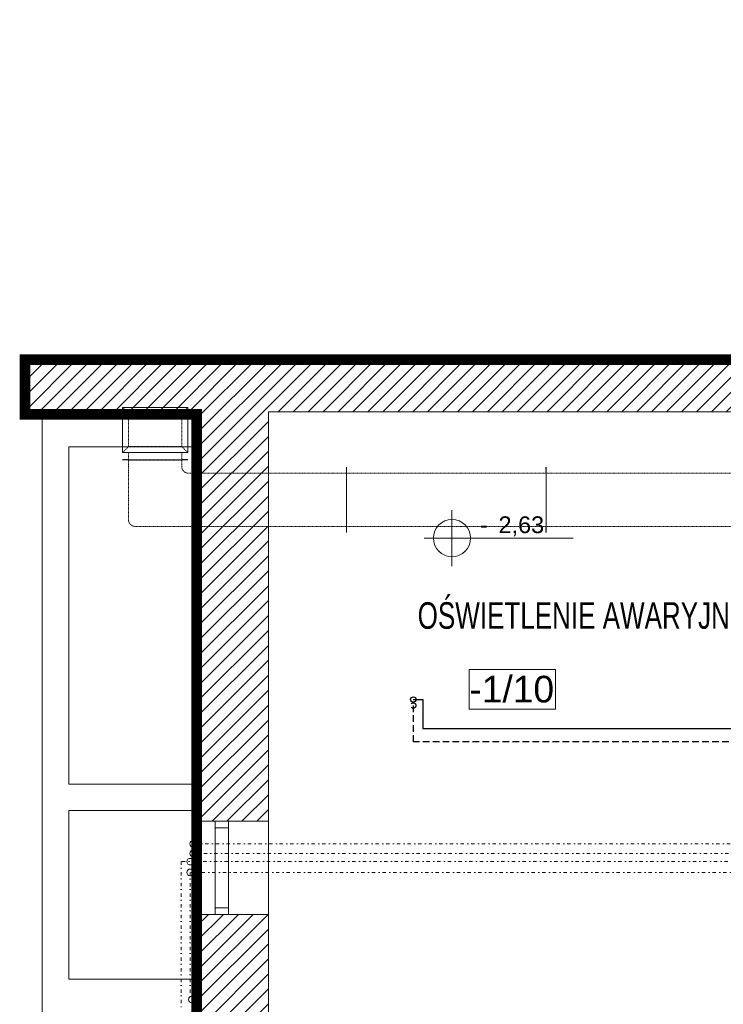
# Model space of a CAD drawing. Header units: millimetres. Extents: x 167773 to 185035, y -114105 to -66770.
# Tile 82 of 114: x 170972 to 171501, y -86630 to -85890. Entities that reach past the tile are written whole.
import ezdxf
from ezdxf.enums import TextEntityAlignment as Align

# ---------------------------------------------------------------- set-up
doc = ezdxf.new("R2010")
doc.units = ezdxf.units.MM
for name, pattern in [('ACAD_ISO03W100', [30, 12, -18]), ('DASHED', [0.75, 0.5, -0.25]), ('PW-WM-SZKOŁA PLASTYCZNA 2018-05-30KN wentylacja kuchni$0$DASHED', [0.75, 0.5, -0.25]), ('PW-WM-SZKOŁA PLASTYCZNA 2018-05-30KN wentylacja kuchni$0$WENT_2', [1.5, 0.5, -1]), ('PW-WM-SZKOŁA PLASTYCZNA 2018-05-30KN wentylacja kuchni$0$WENT_3', [1.6, 0.5, -0.5, 0.1, -0.5])]:
    doc.linetypes.add(name, pattern=pattern)
doc.layers.get('0').update_dxf_attribs({"lineweight": 9})
doc.layers.add('!zakres', color=7, linetype='ACAD_ISO03W100', lineweight=60, true_color=0x8a14ff)
for name, color, linetype, lineweight in [('a-op_text', 7, 'Continuous', 9), ('b-okna', 6, 'Continuous', 9), ('b-widokowa', 7, 'Continuous', 9), ('b-ściany', 2, 'Continuous', 9), ('El_gniazda', 144, 'Continuous', 35), ('h-hatch', 8, 'Continuous', 9), ('i-went_mechaniczna', 100, 'Continuous', 9), ('opis text', 7, 'Continuous', 9), ('PW-WM-SZKOŁA PLASTYCZNA 2018-05-30KN wentylacja kuchni$0$FLUID-C-2', 251, 'Continuous', 9), ('PW-WM-SZKOŁA PLASTYCZNA 2018-05-30KN wentylacja kuchni$0$FLUID-C-2-HID', 251, 'Continuous', 9), ('PW-WM-SZKOŁA PLASTYCZNA 2018-05-30KN wentylacja kuchni$0$TIS_CH_FREON', 251, 'PW-WM-SZKOŁA PLASTYCZNA 2018-05-30KN wentylacja kuchni$0$WENT_3', 9), ('PW-WM-SZKOŁA PLASTYCZNA 2018-05-30KN wentylacja kuchni$0$TIS_CO_POWROT', 251, 'PW-WM-SZKOŁA PLASTYCZNA 2018-05-30KN wentylacja kuchni$0$DASHED', 9), ('PW-WM-SZKOŁA PLASTYCZNA 2018-05-30KN wentylacja kuchni$0$TIS_CO_ZASILANIE', 251, 'Continuous', 9)]:
    doc.layers.add(name, color=color, linetype=linetype, lineweight=lineweight)
doc.styles.add('Arial', font='arial.ttf')
doc.styles.add('PPAB_100', font='arial.ttf', dxfattribs={"height": 18})
doc.styles.add('PPAB_50', font='arial.ttf', dxfattribs={"height": 8})

# ---------------------------------------------------------------- blocks, each defined once
blk = doc.blocks.new('kotapozioma')
for p, q in [((49330.12, 104.43), (49330.12, 134.43)), ((49315.12, 119.43), (49395.12, 119.43))]:
    blk.add_line(p, q)
blk.add_circle((49330.12, 119.43), 10)
at = {"layer": 'opis text', "style": 'PPAB_50'}
for tag, p in [('ZNAK', (49345.12, 119.43)), ('WARTOSC', (49355.12, 119.43))]:
    blk.add_attdef(tag, text='', height=9, dxfattribs=at).set_placement(p, align=Align.BOTTOM_LEFT)
blk = doc.blocks.new('*U398')
at = {"linetype": 'Continuous', "lineweight": -2}
for p, q in [((750, 200), (750, 245)), ((750, -200), (750, 200)), ((750, -245), (750, -200))]:
    blk.add_line(p, q, dxfattribs=at)
at = {"color": 0, "linetype": 'ByBlock', "lineweight": -2}
for p, q in [((-750, 200), (750, 200)), ((-750, -200), (750, -200))]:
    blk.add_line(p, q, dxfattribs=at)
at = {"layer": 'PW-WM-SZKOŁA PLASTYCZNA 2018-05-30KN wentylacja kuchni$0$FLUID-C-2-HID', "linetype": 'PW-WM-SZKOŁA PLASTYCZNA 2018-05-30KN wentylacja kuchni$0$WENT_2', "lineweight": -3}
for p, q in [((-750, 200), (-750, 245)), ((-750, -245), (-750, -200))]:
    blk.add_line(p, q, dxfattribs=at)
blk = doc.blocks.new('*U396')
at = {"linetype": 'Continuous', "lineweight": -2}
for p, q in [((750, 200), (750, 245)), ((750, -200), (750, 200)), ((750, -245), (750, -200))]:
    blk.add_line(p, q, dxfattribs=at)
at = {"color": 0, "linetype": 'ByBlock', "lineweight": -2}
for p, q in [((-750, 200), (750, 200)), ((-750, -200), (750, -200))]:
    blk.add_line(p, q, dxfattribs=at)
at = {"layer": 'PW-WM-SZKOŁA PLASTYCZNA 2018-05-30KN wentylacja kuchni$0$FLUID-C-2-HID', "linetype": 'PW-WM-SZKOŁA PLASTYCZNA 2018-05-30KN wentylacja kuchni$0$WENT_2', "lineweight": -3}
for p, q in [((-750, 200), (-750, 245)), ((-750, -245), (-750, -200))]:
    blk.add_line(p, q, dxfattribs=at)
blk = doc.blocks.new('*U397')
at = {"linetype": 'Continuous', "lineweight": -2}
for p, q in [((-569, 200), (-569, 245)), ((569, 200), (569, 245)), ((-569, -200), (-569, 200)), ((569, -200), (569, 200)), ((-569, -245), (-569, -200)), ((569, -245), (569, -200))]:
    blk.add_line(p, q, dxfattribs=at)
at = {"color": 0, "linetype": 'ByBlock', "lineweight": -2}
for p, q in [((-569, 200), (569, 200)), ((-569, -200), (569, -200))]:
    blk.add_line(p, q, dxfattribs=at)
blk = doc.blocks.new('*U394')
at = {"color": 0, "linetype": 'ByBlock', "lineweight": -2}
for p, q in [((-190, 240), (210, 240)), ((210, 240), (240, 240)), ((240, 240), (260, 240)), ((-240, -210), (-240, 190)), ((-240, -210), (-240, -240)), ((160, -210), (160, -240)), ((210, -160), (240, -160)), ((240, -160), (260, -160)), ((-240, -240), (-240, -260)), ((160, -240), (160, -260))]:
    blk.add_line(p, q, dxfattribs=at)
at = {"linetype": 'Continuous', "lineweight": -2}
for p, q in [((260, 240), (260, 285)), ((260, -160), (260, 240)), ((260, -205), (260, -160)), ((-285, -260), (-240, -260)), ((-240, -260), (160, -260)), ((160, -260), (205, -260))]:
    blk.add_line(p, q, dxfattribs=at)
at = {"color": 0, "linetype": 'ByBlock', "lineweight": -2, "extrusion": (0, 0, -1)}
for centre in [(-190, 190), (-190, 190), (-190, 190), (210, -210), (210, -210)]:
    blk.add_ellipse(centre, major_axis=(-50, 0), ratio=1, start_param=0, end_param=1.570796, dxfattribs=at)
blk = doc.blocks.new('*U393')
at = {"color": 0, "linetype": 'ByBlock', "lineweight": -2}
for p, q in [((0, 165, 200), (0, 210, 245)), ((0, 210, -245), (0, 165, -200)), ((0, 165, -200), (0, 165, 200)), ((0, 115, -200), (0, 165, -200)), ((0, -85, 200), (0, 165, 200)), ((0, -85, -200), (0, 115, -200)), ((0, -130, -245), (0, -85, -200)), ((0, -85, -200), (0, -85, 200)), ((0, -130, 245), (0, -85, 200)), ((0, -135, 200), (0, -130, 200)), ((0, -135, -200), (0, -130, -200)), ((0, -165, 200), (0, -135, 200)), ((0, -135, -200), (0, -165, -200)), ((0, -165, -200), (0, -185, -200)), ((0, -185, 200), (0, -165, 200))]:
    blk.add_line(p, q, dxfattribs=at)
at = {"linetype": 'Continuous', "lineweight": -2}
for p, q in [((0, 210, -245), (0, 210, 245)), ((0, -130, -245), (0, 210, -245)), ((0, 210, 245), (0, -130, 245)), ((0, -130, 245), (0, -130, -245))]:
    blk.add_line(p, q, dxfattribs=at)
at = {"layer": 'PW-WM-SZKOŁA PLASTYCZNA 2018-05-30KN wentylacja kuchni$0$FLUID-C-2-HID', "linetype": 'PW-WM-SZKOŁA PLASTYCZNA 2018-05-30KN wentylacja kuchni$0$WENT_2', "lineweight": -3}
for p, q in [((0, -185, 200), (0, -185, 245)), ((0, -185, 200), (0, -185, -200)), ((0, -185, -245), (0, -185, -200))]:
    blk.add_line(p, q, dxfattribs=at)
blk = doc.blocks.new('A$C11FB6EC3')
at = {"layer": 'PW-WM-SZKOŁA PLASTYCZNA 2018-05-30KN wentylacja kuchni$0$TIS_CH_FREON', "ltscale": 5}
for p, q in [((513.9, 535.94), (94.33, 535.94)), ((520.79, 528.84), (94.59, 528.84)), ((528.34, 522.65), (85.45, 522.65)), ((85.45, 522.65), (85.45, 411)), ((535.15, 514.6), (92.18, 514.6)), ((92.18, 514.6), (92.18, 419.02))]:
    blk.add_line(p, q, dxfattribs=at)
at = {"layer": 'PW-WM-SZKOŁA PLASTYCZNA 2018-05-30KN wentylacja kuchni$0$TIS_CH_FREON', "linetype": 'Continuous', "ltscale": 5}
for centre in [(94.33, 535.98), (94.47, 528.88), (92.25, 522.65), (92.18, 514.6), (93.32, 419.05)]:
    blk.add_circle(centre, 2.5, dxfattribs=at)
at = {"layer": 'PW-WM-SZKOŁA PLASTYCZNA 2018-05-30KN wentylacja kuchni$0$TIS_CO_POWROT', "lineweight": 30, "ltscale": 10}
for p in [(259.85, 640.18), (736.93, 612.63)]:
    blk.add_line(p, (259.85, 612.63), dxfattribs=at)
blk.add_circle((259.85, 640.1), 2, dxfattribs=at)
at = {"layer": 'PW-WM-SZKOŁA PLASTYCZNA 2018-05-30KN wentylacja kuchni$0$TIS_CO_ZASILANIE', "lineweight": 30}
for p, q in [((259.85, 644.6), (267.06, 644.6)), ((267.06, 644.6), (267.06, 622.63)), ((746.93, 622.63), (267.06, 622.63))]:
    blk.add_line(p, q, dxfattribs=at)
blk.add_circle((259.85, 644.6), 2, dxfattribs=at)
at = {"layer": 'PW-WM-SZKOŁA PLASTYCZNA 2018-05-30KN wentylacja kuchni$0$FLUID-C-2', "linetype": 'PW-WM-SZKOŁA PLASTYCZNA 2018-05-30KN wentylacja kuchni$0$WENT_2', "extrusion": (-1, -2e-16, -2e-16), "xscale": 0.1, "yscale": 0.1, "zscale": 0.1, "rotation": 89.99999999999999}
blk.add_blockref('*U393', (-843.24, -53, -65.83), dxfattribs=at)
at = {"layer": 'PW-WM-SZKOŁA PLASTYCZNA 2018-05-30KN wentylacja kuchni$0$FLUID-C-2', "linetype": 'PW-WM-SZKOŁA PLASTYCZNA 2018-05-30KN wentylacja kuchni$0$WENT_2', "extrusion": (0, -1e-16, -1), "xscale": 0.1, "yscale": 0.1, "zscale": 0.1, "rotation": 180}
blk.add_blockref('*U394', (-69.83, 798.74, 57), dxfattribs=at)
at = {"layer": 'PW-WM-SZKOŁA PLASTYCZNA 2018-05-30KN wentylacja kuchni$0$FLUID-C-2', "linetype": 'PW-WM-SZKOŁA PLASTYCZNA 2018-05-30KN wentylacja kuchni$0$WENT_2', "extrusion": (-1e-16, 0, -1), "xscale": 0.1, "yscale": 0.1, "zscale": 0.1}
for name, p in [('*U397', (-152.74, 794.74, 57)), ('*U396', (-284.65, 794.74, 57)), ('*U398', (-434.65, 794.74, 57))]:
    blk.add_blockref(name, p, dxfattribs=at)

msp = doc.modelspace()

# ---------------------------------------------------------------- hatches: boundary and pattern name
at = {"layer": 'h-hatch'}
h = msp.add_hatch(dxfattribs=at)
h.set_pattern_fill('ANSI31', color=256, scale=2.5, style=0)
h.paths.add_polyline_path([(171159.44, -86184.89), (171580.44, -86184.89), (171580.44, -86145.89), (170976.44, -86145.89), (170976.44, -86186.89), (171105.44, -86186.89), (171105.44, -86492.89), (171159.44, -86492.89)])
h = msp.add_hatch(dxfattribs=at)
h.set_pattern_fill('ANSI31', color=256, scale=2.5, style=0)
h.paths.add_polyline_path([(171159.44, -86562.89), (171105.44, -86562.89), (171105.44, -86652.89), (171159.44, -86652.89)])

# ---------------------------------------------------------------- linework, layer by layer
at = {"layer": '!zakres', "linetype": 'DASHED', "ltscale": 60, "const_width": 8, "flags": 128}
msp.add_lwpolyline([(177165.95, -86145.89), (179254.44, -86145.89), (179254.44, -87087.89), (175743.44, -87087.89), (175743.44, -87085.89), (170976.44, -87085.89), (170976.44, -86757.89), (171105.44, -86757.89), (171105.44, -86186.89), (170976.44, -86186.89), (170976.44, -86145.89), (176979.97, -86145.89), (177896.19, -82620.89), (177326.67, -82620.89), (177326.67, -82317.89)], dxfattribs=at)
at = {"layer": 'a-op_text', "ltscale": 0.5}
msp.add_lwpolyline([(171310.27, -86408.63), (171310.27, -86378.63), (171375.27, -86378.63), (171375.27, -86408.63)], close=True, dxfattribs=at)
at = {"layer": 'b-okna'}
for p, q in [((171119.44, -86497.89), (171119.44, -86557.89)), ((171129.44, -86557.89), (171129.44, -86497.89))]:
    msp.add_line(p, q, dxfattribs=at)
for points in [[(171129.44, -86492.89), (171129.44, -86497.89), (171119.44, -86497.89), (171119.44, -86492.89)], [(171129.44, -86557.89), (171129.44, -86562.89), (171119.44, -86562.89), (171119.44, -86557.89)]]:
    msp.add_lwpolyline(points, close=True, dxfattribs=at)
at = {"layer": 'b-widokowa'}
for p, q in [((170989.44, -86757.89), (170989.44, -86186.89)), ((171009.44, -86318.14), (171009.44, -86211.39)), ((171105.44, -86211.39), (171009.44, -86211.39)), ((171009.44, -86464.89), (171009.44, -86318.14)), ((171105.44, -86464.89), (171009.44, -86464.89)), ((171009.44, -86611.64), (171009.44, -86484.89)), ((171105.44, -86484.89), (171009.44, -86484.89)), ((171105.44, -86492.89), (171105.44, -86562.89)), ((171159.44, -86492.89), (171159.44, -86562.89)), ((171105.44, -86611.64), (171009.44, -86611.64))]:
    msp.add_line(p, q, dxfattribs=at)
at = {"layer": 'b-ściany'}
for p, q in [((170976.44, -86145.89), (171580.44, -86145.89)), ((170976.44, -86145.89), (170976.44, -86186.89)), ((170976.44, -86186.89), (171105.44, -86186.89)), ((171105.44, -86186.89), (171105.44, -86492.89)), ((171580.44, -86184.89), (171159.44, -86184.89)), ((171159.44, -86184.89), (171159.44, -86492.89)), ((171159.44, -86492.89), (171105.44, -86492.89)), ((171159.44, -86562.89), (171105.44, -86562.89)), ((171105.44, -86562.89), (171105.44, -86652.89)), ((171159.44, -86562.89), (171105.44, -86562.89)), ((171159.44, -86562.89), (171159.44, -86652.89))]:
    msp.add_line(p, q, dxfattribs=at)

# ---------------------------------------------------------------- block references
at = {"layer": 'opis text', "xscale": 1.399999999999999, "yscale": 1.399999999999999, "zscale": 1.399999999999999}
msp.add_blockref('kotapozioma', (102235.2, -86447.19), dxfattribs=at).add_auto_attribs({'WARTOSC': '2,63', 'ZNAK': '-'})

# ---------------------------------------------------------------- texts
at = {"layer": 'a-op_text', "ltscale": 0.5, "insert": (171342.27, -86393.63), "char_height": 20, "width": 60, "attachment_point": 5, "style": 'PPAB_100'}
msp.add_mtext('-1/{\\fArial|b0|i0|c238|p34;10}', dxfattribs=at)

# ---------------------------------------------------------------- next in the draw order: block references
at = {"layer": 'i-went_mechaniczna'}
msp.add_blockref('A$C11FB6EC3', (171008.44, -87045.89), dxfattribs=at)

# ---------------------------------------------------------------- next in the draw order: texts
at = {"layer": 'El_gniazda', "style": 'Arial', "width": 0.7}
msp.add_text('OŚWIETLENIE AWARYJNE ISTNIEJĄCE BEZ ZMIAN', height=20, dxfattribs=at).set_placement((171509.52, -86348.15, -75), align=Align.CENTER)

doc.saveas('drawing.dxf')
